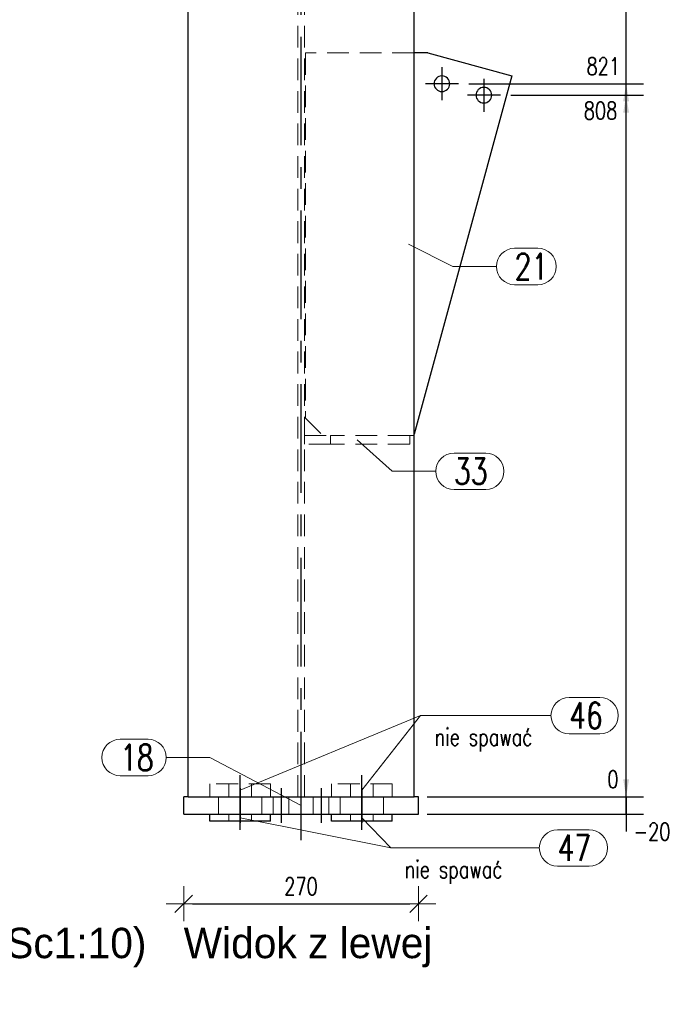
# Model space of a CAD drawing. Header units: millimetres. Extents: x 2097 to 3301, y 14853 to 15503.
# Tile 80 of 97: x 2843 to 2918, y 15200 to 15313. Entities that reach past the tile are written whole.
import ezdxf

# ---------------------------------------------------------------- set-up
doc = ezdxf.new("R2010")
doc.units = ezdxf.units.MM
doc.header["$LTSCALE"] = 10
doc.linetypes.add('HIDDEN', pattern=[0.375, 0.25, -0.125])
doc.linetypes.add('MITTE', pattern=[2, 1.25, -0.25, 0.25, -0.25])
doc.layers.get('Defpoints').update_dxf_attribs({"color": 1})
for name, color, linetype, lineweight in [('PS_DIM', 4, 'Continuous', 13), ('PS_Hidden', 2, 'HIDDEN', 9), ('PS_Pos', 1, 'Continuous', 15), ('PS_SOLID', 7, 'Continuous', 30)]:
    doc.layers.add(name, color=color, linetype=linetype, lineweight=lineweight)
doc.layers.add('PS_MID', color=5, linetype='MITTE')
doc.layers.add('PS_SHAPE', color=3, linetype='Continuous')
doc.styles.add('simplex', font='simplex.shx', dxfattribs={"width": 0.75})
doc.dimstyles.new('1_10_GŁ_DS1-LS10', dxfattribs={"dimtxt": 2, "dimasz": 2, "dimexe": 2, "dimexo": 5, "dimgap": 1, "dimtad": 1, "dimjust": 4, "dimdec": 0, "dimlfac": 10, "dimtxsty": 'simplex', "dimblk1": 'NONE', "dimsah": 1, "dimcen": 2, "dimclrd": 256, "dimclre": 256, "dimclrt": 3, "dimadec": 1, "dimazin": 0, "dimtfac": 1, "dimtdec": 0, "dimtmove": 2, "dimatfit": 3, "dimfxl": 1, "dimarcsym": 0})
doc.dimstyles.new('1_10_PRZ', dxfattribs={"dimtxt": 2, "dimasz": 1, "dimexe": 2, "dimexo": 5, "dimgap": 1, "dimtad": 1, "dimdec": 0, "dimlfac": 10, "dimtxsty": 'simplex', "dimblk": 'dimznak', "dimcen": 2, "dimse1": 1, "dimse2": 1, "dimclrt": 3, "dimadec": 1, "dimazin": 0, "dimtfac": 1, "dimtdec": 0, "dimtix": 1, "dimtmove": 2, "dimatfit": 3, "dimldrblk": 'dim-grot', "dimfxl": 1, "dimarcsym": 0})

# ---------------------------------------------------------------- blocks, each defined once
blk = doc.blocks.new('dimznak')
at = {"color": 0}
for points in [[(0, 2), (0, -2)], [(-2, 0), (2, 0)]]:
    blk.add_lwpolyline(points, dxfattribs=at)
at = {"color": 2}
blk.add_lwpolyline([(1, 1), (-1, -1)], dxfattribs=at)
blk = doc.blocks.new('*D1323')
at = {"layer": 'Defpoints', "color": 0, "transparency": 16777216}
for p in [(2862.13, 15223.91), (2889.13, 15223.91), (2889.13, 15211.61)]:
    blk.add_point(p, dxfattribs=at)
at = {"layer": 'PS_DIM', "color": 0, "lineweight": -2, "transparency": 16777216}
blk.add_line((2863.13, 15211.61), (2888.13, 15211.61), dxfattribs=at)
at = {"layer": 'PS_DIM', "color": 0, "lineweight": -2, "transparency": 16777216, "rotation": 180}
blk.add_blockref('dimznak', (2862.13, 15211.61), dxfattribs=at)
at = {"layer": 'PS_DIM', "color": 0, "lineweight": -2, "transparency": 16777216}
blk.add_blockref('dimznak', (2889.13, 15211.61), dxfattribs=at)
at = {"layer": 'PS_DIM', "color": 3, "transparency": 16777216, "insert": (2875.63, 15213.61), "char_height": 2, "attachment_point": 5, "style": 'simplex'}
blk.add_mtext('270', dxfattribs=at)
blk = doc.blocks.new('dim-grot')
blk.add_hatch(color=256).paths.add_polyline_path([(0, 0), (-2, 0.5), (-2, -0.5)])
blk.add_lwpolyline([(0, 0), (-2, 0.5), (-2, -0.5), (0, 0)])
blk = doc.blocks.new('*X72')
at = {"color": 0}
for s, p in [('SŁ.11.4 Widok z przodu (Sc1:10)', (4269.56, 15205.34)), ('SŁUP GŁÓWNY (1 x)', (4269.56, 15200.96))]:
    blk.add_text(s, height=3.5, dxfattribs=at).set_placement(p)
blk = doc.blocks.new('*X73')
at = {"color": 0}
blk.add_text('Widok z lewej', height=3.5, dxfattribs=at).set_placement((4364.33, 15205.34))
blk = doc.blocks.new('*D1432')
at = {"layer": 'Defpoints', "color": 0, "transparency": 16777216}
for p in [(2888.63, 15223.91), (2913.03, 15223.91), (2885.13, 15221.91)]:
    blk.add_point(p, dxfattribs=at)
at = {"layer": 'PS_DIM', "lineweight": -2, "transparency": 16777216}
for p, q in [((2913.03, 15225.91), (2913.03, 15227.91)), ((2893.63, 15223.91), (2915.03, 15223.91)), ((2913.03, 15221.91), (2913.03, 15223.91)), ((2890.13, 15221.91), (2915.03, 15221.91)), ((2913.03, 15221.91), (2913.03, 15219.91))]:
    blk.add_line(p, q, dxfattribs=at)
at = {"layer": 'PS_DIM', "transparency": 16777216}
blk.add_solid([(2912.69, 15225.91), (2913.36, 15225.91), (2913.03, 15223.91)], dxfattribs=at)
at = {"layer": 'PS_DIM', "color": 3, "transparency": 16777216, "insert": (2916, 15219.9), "char_height": 2, "attachment_point": 5, "rotation": 0.0573, "style": 'simplex'}
blk.add_mtext('-20', dxfattribs=at)
blk = doc.blocks.new('_None')
blk = doc.blocks.new('*D1433')
at = {"layer": 'Defpoints', "color": 0, "transparency": 16777216}
for p in [(2885.13, 15223.91), (2888.63, 15223.91), (2913.03, 15223.91)]:
    blk.add_point(p, dxfattribs=at)
at = {"layer": 'PS_DIM', "lineweight": -2, "transparency": 16777216}
for p, q in [((2913.03, 15225.91), (2913.03, 15227.91)), ((2890.13, 15223.91), (2915.03, 15223.91)), ((2893.63, 15223.91), (2915.03, 15223.91)), ((2913.03, 15223.91), (2913.03, 15221.91))]:
    blk.add_line(p, q, dxfattribs=at)
at = {"layer": 'PS_DIM', "transparency": 16777216}
blk.add_solid([(2912.69, 15225.91), (2913.36, 15225.91), (2913.03, 15223.91)], dxfattribs=at)
at = {"layer": 'PS_DIM', "color": 3, "transparency": 16777216, "insert": (2911.51, 15225.93), "char_height": 2, "attachment_point": 5, "rotation": 0.0573, "style": 'simplex'}
blk.add_mtext('0', dxfattribs=at)
blk = doc.blocks.new('*D1434')
at = {"layer": 'Defpoints', "color": 0, "transparency": 16777216}
for p in [(2894.76, 15304.68), (2913.03, 15304.68), (2888.63, 15223.91)]:
    blk.add_point(p, dxfattribs=at)
at = {"layer": 'PS_DIM', "lineweight": -2, "transparency": 16777216}
for p, q in [((2899.76, 15304.68), (2915.03, 15304.68)), ((2913.03, 15223.91), (2913.03, 15302.68)), ((2893.63, 15223.91), (2915.03, 15223.91))]:
    blk.add_line(p, q, dxfattribs=at)
at = {"layer": 'PS_DIM', "transparency": 16777216}
blk.add_solid([(2912.69, 15302.68), (2913.36, 15302.68), (2913.03, 15304.68)], dxfattribs=at)
at = {"layer": 'PS_DIM', "color": 3, "transparency": 16777216, "insert": (2910.08, 15302.9), "char_height": 2, "attachment_point": 5, "rotation": 0.0573, "style": 'simplex'}
blk.add_mtext('808', dxfattribs=at)
blk = doc.blocks.new('*D1435')
at = {"layer": 'Defpoints', "color": 0, "transparency": 16777216}
for p in [(2889.93, 15305.99), (2913.03, 15305.99), (2888.63, 15223.91)]:
    blk.add_point(p, dxfattribs=at)
at = {"layer": 'PS_DIM', "lineweight": -2, "transparency": 16777216}
for p, q in [((2894.93, 15305.99), (2915.03, 15305.99)), ((2913.03, 15223.91), (2913.03, 15303.99)), ((2893.63, 15223.91), (2915.03, 15223.91))]:
    blk.add_line(p, q, dxfattribs=at)
at = {"layer": 'PS_DIM', "transparency": 16777216}
blk.add_solid([(2912.69, 15303.99), (2913.36, 15303.99), (2913.03, 15305.99)], dxfattribs=at)
at = {"layer": 'PS_DIM', "color": 3, "transparency": 16777216, "insert": (2910.4, 15308.01), "char_height": 2, "attachment_point": 5, "rotation": 0.0573, "style": 'simplex'}
blk.add_mtext('821', dxfattribs=at)
blk = doc.blocks.new('*D1436')
at = {"layer": 'Defpoints', "color": 0, "transparency": 16777216}
for p in [(2890.23, 15353.04), (2913.03, 15353.04), (2888.63, 15223.91)]:
    blk.add_point(p, dxfattribs=at)
at = {"layer": 'PS_DIM', "lineweight": -2, "transparency": 16777216}
for p, q in [((2895.23, 15353.04), (2915.03, 15353.04)), ((2913.03, 15223.91), (2913.03, 15351.04)), ((2893.63, 15223.91), (2915.03, 15223.91))]:
    blk.add_line(p, q, dxfattribs=at)
at = {"layer": 'PS_DIM', "transparency": 16777216}
blk.add_solid([(2912.69, 15351.04), (2913.36, 15351.04), (2913.03, 15353.04)], dxfattribs=at)
at = {"layer": 'PS_DIM', "color": 3, "transparency": 16777216, "insert": (2909.36, 15355.06), "char_height": 2, "attachment_point": 5, "rotation": 0.0573, "style": 'simplex'}
blk.add_mtext('5670', dxfattribs=at)
blk = doc.blocks.new('*D1437')
at = {"layer": 'Defpoints', "color": 0, "transparency": 16777216}
for p in [(2890.23, 15359.04), (2913.03, 15359.04), (2888.63, 15223.91)]:
    blk.add_point(p, dxfattribs=at)
at = {"layer": 'PS_DIM', "lineweight": -2, "transparency": 16777216}
for p, q in [((2895.23, 15359.04), (2915.03, 15359.04)), ((2913.03, 15223.91), (2913.03, 15357.04)), ((2893.63, 15223.91), (2915.03, 15223.91))]:
    blk.add_line(p, q, dxfattribs=at)
at = {"layer": 'PS_DIM', "transparency": 16777216}
blk.add_solid([(2912.69, 15357.04), (2913.36, 15357.04), (2913.03, 15359.04)], dxfattribs=at)
at = {"layer": 'PS_DIM', "color": 3, "transparency": 16777216, "insert": (2909.36, 15361.06), "char_height": 2, "attachment_point": 5, "rotation": 0.0573, "style": 'simplex'}
blk.add_mtext('5730', dxfattribs=at)
blk = doc.blocks.new('*D1438')
at = {"layer": 'Defpoints', "color": 0, "transparency": 16777216}
for p in [(2890.23, 15433.04), (2913.03, 15433.04), (2888.63, 15223.91)]:
    blk.add_point(p, dxfattribs=at)
at = {"layer": 'PS_DIM', "lineweight": -2, "transparency": 16777216}
for p, q in [((2895.23, 15433.04), (2915.03, 15433.04)), ((2913.03, 15223.91), (2913.03, 15431.04)), ((2893.63, 15223.91), (2915.03, 15223.91))]:
    blk.add_line(p, q, dxfattribs=at)
at = {"layer": 'PS_DIM', "transparency": 16777216}
blk.add_solid([(2912.69, 15431.04), (2913.36, 15431.04), (2913.03, 15433.04)], dxfattribs=at)
at = {"layer": 'PS_DIM', "color": 3, "transparency": 16777216, "insert": (2909.36, 15435.06), "char_height": 2, "attachment_point": 5, "rotation": 0.0573, "style": 'simplex'}
blk.add_mtext('6470', dxfattribs=at)
blk = doc.blocks.new('*D1439')
at = {"layer": 'Defpoints', "color": 0, "transparency": 16777216}
for p in [(2890.23, 15439.04), (2913.03, 15439.04), (2888.63, 15223.91)]:
    blk.add_point(p, dxfattribs=at)
at = {"layer": 'PS_DIM', "lineweight": -2, "transparency": 16777216}
for p, q in [((2895.23, 15439.04), (2915.03, 15439.04)), ((2913.03, 15223.91), (2913.03, 15437.04)), ((2893.63, 15223.91), (2915.03, 15223.91))]:
    blk.add_line(p, q, dxfattribs=at)
at = {"layer": 'PS_DIM', "transparency": 16777216}
blk.add_solid([(2912.69, 15437.04), (2913.36, 15437.04), (2913.03, 15439.04)], dxfattribs=at)
at = {"layer": 'PS_DIM', "color": 3, "transparency": 16777216, "insert": (2909.36, 15441.06), "char_height": 2, "attachment_point": 5, "rotation": 0.0573, "style": 'simplex'}
blk.add_mtext('6530', dxfattribs=at)
blk = doc.blocks.new('*D1440')
at = {"layer": 'Defpoints', "color": 0, "transparency": 16777216}
for p in [(2879.09, 15456.04), (2913.03, 15456.04), (2888.63, 15223.91)]:
    blk.add_point(p, dxfattribs=at)
at = {"layer": 'PS_DIM', "lineweight": -2, "transparency": 16777216}
for p, q in [((2884.09, 15456.04), (2915.03, 15456.04)), ((2913.03, 15223.91), (2913.03, 15454.04)), ((2893.63, 15223.91), (2915.03, 15223.91))]:
    blk.add_line(p, q, dxfattribs=at)
at = {"layer": 'PS_DIM', "transparency": 16777216}
blk.add_solid([(2912.69, 15454.04), (2913.36, 15454.04), (2913.03, 15456.04)], dxfattribs=at)
at = {"layer": 'PS_DIM', "color": 3, "transparency": 16777216, "insert": (2909.36, 15458.06), "char_height": 2, "attachment_point": 5, "rotation": 0.0573, "style": 'simplex'}
blk.add_mtext('6700', dxfattribs=at)
blk = doc.blocks.new('*X566')
at = {"layer": 'PS_Hidden', "color": 2, "linetype": 'HIDDEN'}
for p, q in [((3075.26, 15223.91), (3075.26, 15329.04)), ((3076.01, 15223.91), (3076.01, 15329.04)), ((3088.63, 15309.54), (3076.13, 15309.54)), ((3076.13, 15309.54), (3076.13, 15267.49)), ((3076.13, 15267.49), (3078.13, 15265.49)), ((3076.03, 15264.49), (3076.03, 15265.49)), ((3076.03, 15265.49), (3079.03, 15265.49)), ((3088.13, 15265.49), (3079.03, 15265.49)), ((3079.03, 15265.49), (3079.03, 15264.49)), ((3088.13, 15264.49), (3088.13, 15265.49)), ((3088.13, 15265.49), (3088.59, 15265.49)), ((3088.63, 15265.65), (3088.59, 15265.49)), ((3079.03, 15264.49), (3076.03, 15264.49)), ((3088.13, 15264.49), (3079.03, 15264.49)), ((3065.13, 15223.91), (3065.13, 15225.41)), ((3072.13, 15225.41), (3065.13, 15225.41)), ((3067.33, 15225.41), (3067.33, 15223.91)), ((3069.93, 15225.41), (3069.93, 15223.91)), ((3072.13, 15223.91), (3072.13, 15225.41)), ((3079.13, 15223.91), (3079.13, 15225.41)), ((3086.13, 15225.41), (3079.13, 15225.41)), ((3081.33, 15225.41), (3081.33, 15223.91)), ((3083.93, 15225.41), (3083.93, 15223.91)), ((3086.13, 15223.91), (3086.13, 15225.41)), ((3066.13, 15221.91), (3066.13, 15223.91)), ((3071.13, 15221.91), (3071.13, 15223.91)), ((3072.43, 15221.91), (3072.43, 15223.91)), ((3074.23, 15221.91), (3074.23, 15223.91)), ((3077.03, 15221.91), (3077.03, 15223.91)), ((3078.83, 15221.91), (3078.83, 15223.91)), ((3080.13, 15221.91), (3080.13, 15223.91)), ((3085.13, 15221.91), (3085.13, 15223.91)), ((3067.33, 15221.91), (3067.33, 15221.11)), ((3069.93, 15221.91), (3069.93, 15221.11)), ((3081.33, 15221.91), (3081.33, 15221.11)), ((3083.93, 15221.91), (3083.93, 15221.11))]:
    blk.add_line(p, q, dxfattribs=at)
at = {"layer": 'PS_MID', "color": 5, "linetype": 'MITTE'}
for p, q in [((3075.63, 15218.91), (3075.63, 15329.04)), ((3091.83, 15307.89), (3091.83, 15304.09)), ((3096.66, 15306.58), (3096.66, 15302.78)), ((3093.73, 15305.99), (3089.93, 15305.99)), ((3098.56, 15304.68), (3094.76, 15304.68)), ((3068.63, 15222.91), (3068.63, 15226.41)), ((3068.63, 15222.91), (3068.63, 15226.41)), ((3082.63, 15222.91), (3082.63, 15226.41)), ((3082.63, 15222.91), (3082.63, 15226.41)), ((3068.63, 15224.91), (3068.63, 15220.91)), ((3068.63, 15224.91), (3068.63, 15220.91)), ((3073.33, 15224.91), (3073.33, 15220.91)), ((3073.33, 15224.91), (3073.33, 15220.91)), ((3077.93, 15224.91), (3077.93, 15220.91)), ((3077.93, 15224.91), (3077.93, 15220.91)), ((3082.63, 15224.91), (3082.63, 15220.91)), ((3082.63, 15224.91), (3082.63, 15220.91)), ((3068.63, 15220.11), (3068.63, 15222.91)), ((3068.63, 15220.11), (3068.63, 15222.91)), ((3082.63, 15220.11), (3082.63, 15222.91)), ((3082.63, 15220.11), (3082.63, 15222.91))]:
    blk.add_line(p, q, dxfattribs=at)
at = {"layer": 'PS_SOLID', "color": 7, "linetype": 'Continuous'}
for p, q in [((3062.63, 15223.91), (3062.63, 15329.04)), ((3088.63, 15223.91), (3088.63, 15329.04)), ((3090.21, 15309.54), (3088.63, 15309.54)), ((3090.21, 15309.54), (3099.86, 15306.92)), ((3099.86, 15306.92), (3088.63, 15265.65)), ((3062.13, 15221.91), (3062.13, 15223.91)), ((3062.63, 15223.91), (3062.13, 15223.91)), ((3062.63, 15223.91), (3088.63, 15223.91)), ((3089.13, 15223.91), (3088.63, 15223.91)), ((3089.13, 15221.91), (3089.13, 15223.91)), ((3062.13, 15221.91), (3089.13, 15221.91)), ((3065.13, 15221.11), (3065.13, 15221.91)), ((3072.13, 15221.11), (3072.13, 15221.91)), ((3079.13, 15221.11), (3079.13, 15221.91)), ((3086.13, 15221.11), (3086.13, 15221.91)), ((3072.13, 15221.11), (3065.13, 15221.11)), ((3086.13, 15221.11), (3079.13, 15221.11))]:
    blk.add_line(p, q, dxfattribs=at)
at = {"layer": 'PS_SOLID', "color": 7, "extrusion": (0, 0, -1)}
for centre in [(-3091.83, 15305.99), (-3096.66, 15304.68)]:
    blk.add_circle(centre, 0.9, dxfattribs=at)
blk = doc.blocks.new('*X576')
at = {"color": 1}
for p, q in [((3054.82, 15230.54), (3058.03, 15230.54)), ((3060.13, 15228.44), (3065.13, 15228.44)), ((3075.63, 15222.91), (3065.13, 15228.44)), ((3054.82, 15226.34), (3058.03, 15226.34))]:
    blk.add_line(p, q, dxfattribs=at)
for centre, start, end in [((3054.82, 15228.44), 90, 270), ((3058.03, 15228.44), 270, 90)]:
    blk.add_arc(centre, 2.1, start, end, dxfattribs=at)
at = {"color": 2, "style": 'simplex', "width": 0.75}
blk.add_text('18', height=3, dxfattribs=at).set_placement((3054.82, 15226.94))
blk = doc.blocks.new('*X577')
at = {"color": 1}
for p, q in [((3082.08, 15264.99), (3086.13, 15261.39)), ((3093.23, 15263.49), (3096.87, 15263.49)), ((3086.13, 15261.39), (3091.13, 15261.39)), ((3093.23, 15259.29), (3096.87, 15259.29))]:
    blk.add_line(p, q, dxfattribs=at)
for centre, start, end in [((3093.23, 15261.39), 90, 270), ((3096.87, 15261.39), 270, 90)]:
    blk.add_arc(centre, 2.1, start, end, dxfattribs=at)
at = {"color": 2, "style": 'simplex', "width": 0.75}
blk.add_text('33', height=3, dxfattribs=at).set_placement((3093.23, 15259.89))
blk = doc.blocks.new('*X581')
at = {"color": 1}
for p, q in [((3087.99, 15287.52), (3093.1, 15284.96)), ((3100.2, 15287.06), (3102.88, 15287.06)), ((3093.1, 15284.96), (3098.1, 15284.96)), ((3100.2, 15282.86), (3102.88, 15282.86))]:
    blk.add_line(p, q, dxfattribs=at)
for centre, start, end in [((3100.2, 15284.96), 90, 270), ((3102.88, 15284.96), 270, 90)]:
    blk.add_arc(centre, 2.1, start, end, dxfattribs=at)
at = {"color": 2, "style": 'simplex', "width": 0.75}
blk.add_text('21', height=3, dxfattribs=at).set_placement((3100.2, 15283.46))
blk = doc.blocks.new('*X672')
at = {"color": 1}
for p, q in [((3106.48, 15235.36), (3110.01, 15235.36)), ((3082.63, 15224.66), (3089.39, 15233.26)), ((3089.39, 15233.26), (3104.38, 15233.26)), ((3106.48, 15231.16), (3110.01, 15231.16))]:
    blk.add_line(p, q, dxfattribs=at)
for centre, start, end in [((3106.48, 15233.26), 90, 270), ((3110.01, 15233.26), 270, 90)]:
    blk.add_arc(centre, 2.1, start, end, dxfattribs=at)
at = {"color": 2, "style": 'simplex', "width": 0.75}
blk.add_text('46', height=3, dxfattribs=at).set_placement((3106.48, 15231.76))
at = {"color": 3, "style": 'simplex', "width": 0.75}
blk.add_text('nie spawać', height=2, dxfattribs=at).set_placement((3090.99, 15229.8))
blk = doc.blocks.new('*X673')
at = {"color": 1}
for p, q in [((3106.48, 15235.36), (3110.01, 15235.36)), ((3068.63, 15224.66), (3089.39, 15233.26)), ((3089.39, 15233.26), (3104.38, 15233.26)), ((3106.48, 15231.16), (3110.01, 15231.16))]:
    blk.add_line(p, q, dxfattribs=at)
for centre, start, end in [((3106.48, 15233.26), 90, 270), ((3110.01, 15233.26), 270, 90)]:
    blk.add_arc(centre, 2.1, start, end, dxfattribs=at)
at = {"color": 2, "style": 'simplex', "width": 0.75}
blk.add_text('46', height=3, dxfattribs=at).set_placement((3106.48, 15231.76))
at = {"color": 3, "style": 'simplex', "width": 0.75}
blk.add_text('nie spawać', height=2, dxfattribs=at).set_placement((3090.99, 15229.8))
blk = doc.blocks.new('*X674')
at = {"color": 1}
for p, q in [((3106.48, 15235.36), (3110.01, 15235.36)), ((3082.63, 15224.66), (3089.39, 15233.26)), ((3089.39, 15233.26), (3104.38, 15233.26)), ((3106.48, 15231.16), (3110.01, 15231.16))]:
    blk.add_line(p, q, dxfattribs=at)
for centre, start, end in [((3106.48, 15233.26), 90, 270), ((3110.01, 15233.26), 270, 90)]:
    blk.add_arc(centre, 2.1, start, end, dxfattribs=at)
at = {"color": 2, "style": 'simplex', "width": 0.75}
blk.add_text('46', height=3, dxfattribs=at).set_placement((3106.48, 15231.76))
at = {"color": 3, "style": 'simplex', "width": 0.75}
blk.add_text('nie spawać', height=2, dxfattribs=at).set_placement((3090.99, 15229.8))
blk = doc.blocks.new('*X675')
at = {"color": 1}
for p, q in [((3106.48, 15235.36), (3110.01, 15235.36)), ((3068.63, 15224.66), (3089.39, 15233.26)), ((3089.39, 15233.26), (3104.38, 15233.26)), ((3106.48, 15231.16), (3110.01, 15231.16))]:
    blk.add_line(p, q, dxfattribs=at)
for centre, start, end in [((3106.48, 15233.26), 90, 270), ((3110.01, 15233.26), 270, 90)]:
    blk.add_arc(centre, 2.1, start, end, dxfattribs=at)
at = {"color": 2, "style": 'simplex', "width": 0.75}
blk.add_text('46', height=3, dxfattribs=at).set_placement((3106.48, 15231.76))
at = {"color": 3, "style": 'simplex', "width": 0.75}
blk.add_text('nie spawać', height=2, dxfattribs=at).set_placement((3090.99, 15229.8))
blk = doc.blocks.new('*X676')
at = {"color": 1}
for p, q in [((3082.63, 15221.51), (3085.95, 15218.03)), ((3105.14, 15220.13), (3108.78, 15220.13)), ((3085.95, 15218.03), (3103.04, 15218.03)), ((3105.14, 15215.93), (3108.78, 15215.93))]:
    blk.add_line(p, q, dxfattribs=at)
for centre, start, end in [((3105.14, 15218.03), 90, 270), ((3108.78, 15218.03), 270, 90)]:
    blk.add_arc(centre, 2.1, start, end, dxfattribs=at)
at = {"color": 2, "style": 'simplex', "width": 0.75}
blk.add_text('47', height=3, dxfattribs=at).set_placement((3105.14, 15216.53))
at = {"color": 3, "style": 'simplex', "width": 0.75}
blk.add_text('nie spawać', height=2, dxfattribs=at).set_placement((3087.55, 15214.56))
blk = doc.blocks.new('*X677')
at = {"color": 1}
for p, q in [((3068.63, 15221.51), (3085.95, 15218.03)), ((3105.14, 15220.13), (3108.78, 15220.13)), ((3085.95, 15218.03), (3103.04, 15218.03)), ((3105.14, 15215.93), (3108.78, 15215.93))]:
    blk.add_line(p, q, dxfattribs=at)
for centre, start, end in [((3105.14, 15218.03), 90, 270), ((3108.78, 15218.03), 270, 90)]:
    blk.add_arc(centre, 2.1, start, end, dxfattribs=at)
at = {"color": 2, "style": 'simplex', "width": 0.75}
blk.add_text('47', height=3, dxfattribs=at).set_placement((3105.14, 15216.53))
at = {"color": 3, "style": 'simplex', "width": 0.75}
blk.add_text('nie spawać', height=2, dxfattribs=at).set_placement((3087.55, 15214.56))
blk = doc.blocks.new('*X678')
at = {"color": 1}
for p, q in [((3082.63, 15221.51), (3085.95, 15218.03)), ((3105.14, 15220.13), (3108.78, 15220.13)), ((3085.95, 15218.03), (3103.04, 15218.03)), ((3105.14, 15215.93), (3108.78, 15215.93))]:
    blk.add_line(p, q, dxfattribs=at)
for centre, start, end in [((3105.14, 15218.03), 90, 270), ((3108.78, 15218.03), 270, 90)]:
    blk.add_arc(centre, 2.1, start, end, dxfattribs=at)
at = {"color": 2, "style": 'simplex', "width": 0.75}
blk.add_text('47', height=3, dxfattribs=at).set_placement((3105.14, 15216.53))
at = {"color": 3, "style": 'simplex', "width": 0.75}
blk.add_text('nie spawać', height=2, dxfattribs=at).set_placement((3087.55, 15214.56))
blk = doc.blocks.new('*X679')
at = {"color": 1}
for p, q in [((3068.63, 15221.51), (3085.95, 15218.03)), ((3105.14, 15220.13), (3108.78, 15220.13)), ((3085.95, 15218.03), (3103.04, 15218.03)), ((3105.14, 15215.93), (3108.78, 15215.93))]:
    blk.add_line(p, q, dxfattribs=at)
for centre, start, end in [((3105.14, 15218.03), 90, 270), ((3108.78, 15218.03), 270, 90)]:
    blk.add_arc(centre, 2.1, start, end, dxfattribs=at)
at = {"color": 2, "style": 'simplex', "width": 0.75}
blk.add_text('47', height=3, dxfattribs=at).set_placement((3105.14, 15216.53))
at = {"color": 3, "style": 'simplex', "width": 0.75}
blk.add_text('nie spawać', height=2, dxfattribs=at).set_placement((3087.55, 15214.56))

msp = doc.modelspace()

# ---------------------------------------------------------------- block references
for name, p in [('*X72', (-1480.39, 0)), ('*X73', (-1502.2, 0))]:
    msp.add_blockref(name, p)
at = {"layer": 'PS_Pos'}
for name in ['*X581', '*X577', '*X673', '*X675', '*X672', '*X674', '*X576', '*X677', '*X679', '*X676', '*X678']:
    msp.add_blockref(name, (-200, 0), dxfattribs=at)
at = {"layer": 'PS_SHAPE', "color": 3}
msp.add_blockref('*X566', (-200, 0), dxfattribs=at)

# ---------------------------------------------------------------- dimensions: what is measured, and where the dimension line sits
at = {"layer": 'PS_DIM'}
for base, p1, p2, text, picture, middle in [((2913.03, 15456.04), (2888.63, 15223.91), (2879.09, 15456.04), '6700', '*D1440', (2909.36, 15458.06)), ((2913.03, 15439.04), (2888.63, 15223.91), (2890.23, 15439.04), '6530', '*D1439', (2909.36, 15441.06)), ((2913.03, 15433.04), (2888.63, 15223.91), (2890.23, 15433.04), '6470', '*D1438', (2909.36, 15435.06)), ((2913.03, 15359.04), (2888.63, 15223.91), (2890.23, 15359.04), '5730', '*D1437', (2909.36, 15361.06)), ((2913.03, 15353.04), (2888.63, 15223.91), (2890.23, 15353.04), '5670', '*D1436', (2909.36, 15355.06)), ((2913.03, 15223.91), (2885.13, 15221.91), (2888.63, 15223.91), '-20', '*D1432', (2916, 15219.9))]:
    dim = msp.add_linear_dim(base=base, p1=p1, p2=p2, angle=90, text=text, dimstyle='1_10_GŁ_DS1-LS10', dxfattribs=at)
    dim.commit()
    dim.dimension.update_dxf_attribs({"geometry": picture, "text_midpoint": middle, "dimtype": 160, "text_rotation": 0.0573})
for base, p1, p2, picture, middle, turn in [((2913.03, 15305.99), (2888.63, 15223.91), (2889.93, 15305.99), '*D1435', (2910.4, 15308.01), 0.0573), ((2913.03, 15304.68), (2888.63, 15223.91), (2894.76, 15304.68), '*D1434', (2910.08, 15302.9), 0.0573), ((2913.02746837, 15223.91102445), (2888.63145702, 15223.91102445), (2885.13145703, 15223.91102445), '*D1433', (2911.50746837, 15225.93102445), 0.05729578)]:
    dim = msp.add_linear_dim(base=base, p1=p1, p2=p2, angle=90, dimstyle='1_10_GŁ_DS1-LS10', dxfattribs=at)
    dim.commit()
    dim.dimension.update_dxf_attribs({"geometry": picture, "text_midpoint": middle, "dimtype": 160, "text_rotation": turn})
dim = msp.add_linear_dim(base=(2889.13, 15211.61), p1=(2862.13, 15223.91), p2=(2889.13, 15223.91), dimstyle='1_10_PRZ', dxfattribs=at)
dim.commit()
dim.dimension.update_dxf_attribs({"geometry": '*D1323', "text_midpoint": (2875.63, 15213.61)})

doc.saveas('drawing.dxf')
